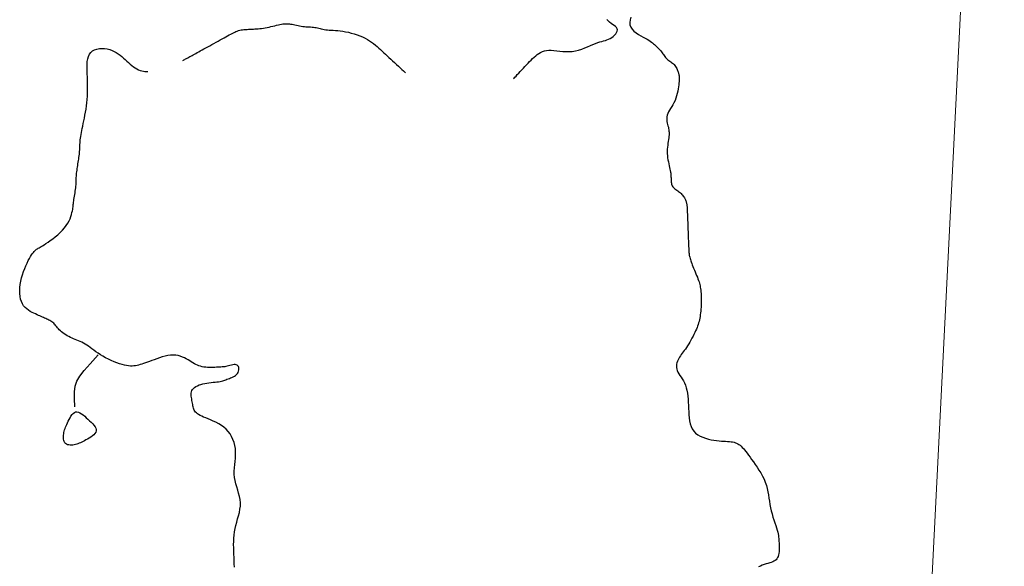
# Model space of a CAD drawing. Header units: millimetres. Extents: x 32690613 to 32693367, y 5343692 to 5344708.
# Tile 151 of 256: x 32692387 to 32692426, y 5344132 to 5344154. Entities that reach past the tile are written whole.
import ezdxf

# ---------------------------------------------------------------- set-up
doc = ezdxf.new("R2010")
doc.units = ezdxf.units.MM
doc.header["$LTSCALE"] = 20
doc.layers.get('0').update_dxf_attribs({"lineweight": 18})
doc.layers.get('Defpoints').update_dxf_attribs({"color": 11, "lineweight": 18})
doc.layers.add('02-DGM_HL_494.00', color=122, linetype='Continuous')

# ---------------------------------------------------------------- blocks, each defined once
blk = doc.blocks.new('A$C78070446')
blk.add_line((4469733.773, 5343068.963), (4469667.482, 5342330.093))

msp = doc.modelspace()

# ---------------------------------------------------------------- linework, layer by layer
at = {"layer": '02-DGM_HL_494.00', "elevation": 494, "flags": 128}
for points in [[(32692393.865, 5344152.22), (32692393.871, 5344152.223), (32692393.886, 5344152.231), (32692393.91, 5344152.244), (32692393.94, 5344152.261), (32692393.975, 5344152.28), (32692394.015, 5344152.302), (32692394.057, 5344152.325), (32692394.099, 5344152.348), (32692394.142, 5344152.372), (32692394.185, 5344152.395), (32692394.229, 5344152.419), (32692394.274, 5344152.444), (32692394.322, 5344152.47), (32692394.372, 5344152.498), (32692394.427, 5344152.528), (32692394.486, 5344152.561), (32692394.549, 5344152.596), (32692394.617, 5344152.633), (32692394.689, 5344152.673), (32692394.765, 5344152.714), (32692394.842, 5344152.757), (32692394.922, 5344152.8), (32692395.003, 5344152.845), (32692395.084, 5344152.89), (32692395.166, 5344152.935), (32692395.247, 5344152.979), (32692395.326, 5344153.023), (32692395.404, 5344153.066), (32692395.479, 5344153.107), (32692395.551, 5344153.146), (32692395.619, 5344153.184), (32692395.683, 5344153.219), (32692395.742, 5344153.251), (32692395.797, 5344153.281), (32692395.848, 5344153.307), (32692395.898, 5344153.332), (32692395.946, 5344153.353), (32692395.994, 5344153.372), (32692396.042, 5344153.388), (32692396.093, 5344153.402), (32692396.146, 5344153.413), (32692396.201, 5344153.422), (32692396.258, 5344153.429), (32692396.317, 5344153.435), (32692396.378, 5344153.439), (32692396.439, 5344153.443), (32692396.501, 5344153.445), (32692396.564, 5344153.448), (32692396.626, 5344153.45), (32692396.689, 5344153.453), (32692396.752, 5344153.457), (32692396.817, 5344153.461), (32692396.882, 5344153.467), (32692396.95, 5344153.475), (32692397.019, 5344153.484), (32692397.09, 5344153.496), (32692397.163, 5344153.511), (32692397.239, 5344153.527), (32692397.314, 5344153.545), (32692397.39, 5344153.564), (32692397.464, 5344153.582), (32692397.535, 5344153.6), (32692397.604, 5344153.616), (32692397.668, 5344153.63), (32692397.728, 5344153.642), (32692397.784, 5344153.65), (32692397.836, 5344153.656), (32692397.886, 5344153.659), (32692397.935, 5344153.66), (32692397.984, 5344153.658), (32692398.034, 5344153.653), (32692398.085, 5344153.646), (32692398.139, 5344153.637), (32692398.195, 5344153.625), (32692398.253, 5344153.613), (32692398.313, 5344153.6), (32692398.374, 5344153.587), (32692398.436, 5344153.574), (32692398.498, 5344153.563), (32692398.561, 5344153.554), (32692398.624, 5344153.547), (32692398.686, 5344153.542), (32692398.748, 5344153.539), (32692398.808, 5344153.536), (32692398.868, 5344153.533), (32692398.926, 5344153.529), (32692398.981, 5344153.524), (32692399.035, 5344153.517), (32692399.086, 5344153.507), (32692399.136, 5344153.495), (32692399.185, 5344153.483), (32692399.235, 5344153.469), (32692399.286, 5344153.455), (32692399.339, 5344153.443), (32692399.395, 5344153.431), (32692399.456, 5344153.422), (32692399.521, 5344153.415), (32692399.592, 5344153.41), (32692399.667, 5344153.406), (32692399.748, 5344153.402), (32692399.835, 5344153.397), (32692399.926, 5344153.39), (32692400.023, 5344153.379), (32692400.125, 5344153.365), (32692400.232, 5344153.346), (32692400.344, 5344153.322), (32692400.457, 5344153.293), (32692400.571, 5344153.26), (32692400.683, 5344153.224), (32692400.793, 5344153.184), (32692400.898, 5344153.14), (32692400.998, 5344153.093), (32692401.09, 5344153.043), (32692401.175, 5344152.991), (32692401.254, 5344152.936), (32692401.329, 5344152.88), (32692401.4, 5344152.822), (32692401.468, 5344152.763), (32692401.534, 5344152.704), (32692401.599, 5344152.644), (32692401.664, 5344152.584), (32692401.729, 5344152.523), (32692401.795, 5344152.462), (32692401.862, 5344152.4), (32692401.931, 5344152.337), (32692402.001, 5344152.272), (32692402.073, 5344152.206), (32692402.147, 5344152.137), (32692402.224, 5344152.066), (32692402.301, 5344151.995), (32692402.374, 5344151.927), (32692402.441, 5344151.865), (32692402.498, 5344151.812), (32692402.543, 5344151.771), (32692402.572, 5344151.744), (32692402.583, 5344151.734)], [(32692406.801, 5344151.499), (32692406.808, 5344151.508), (32692406.83, 5344151.531), (32692406.862, 5344151.566), (32692406.905, 5344151.612), (32692406.955, 5344151.666), (32692407.01, 5344151.726), (32692407.07, 5344151.79), (32692407.131, 5344151.856), (32692407.192, 5344151.922), (32692407.252, 5344151.987), (32692407.313, 5344152.052), (32692407.374, 5344152.115), (32692407.434, 5344152.177), (32692407.494, 5344152.237), (32692407.555, 5344152.295), (32692407.615, 5344152.351), (32692407.676, 5344152.404), (32692407.737, 5344152.453), (32692407.801, 5344152.498), (32692407.868, 5344152.538), (32692407.939, 5344152.571), (32692408.016, 5344152.597), (32692408.098, 5344152.615), (32692408.188, 5344152.623), (32692408.286, 5344152.622), (32692408.39, 5344152.614), (32692408.501, 5344152.602), (32692408.617, 5344152.588), (32692408.736, 5344152.576), (32692408.859, 5344152.567), (32692408.983, 5344152.567), (32692409.107, 5344152.576), (32692409.231, 5344152.597), (32692409.354, 5344152.629), (32692409.475, 5344152.668), (32692409.592, 5344152.713), (32692409.705, 5344152.76), (32692409.814, 5344152.807), (32692409.916, 5344152.851), (32692410.012, 5344152.889), (32692410.101, 5344152.92), (32692410.183, 5344152.945), (32692410.26, 5344152.966), (32692410.332, 5344152.985), (32692410.4, 5344153.004), (32692410.464, 5344153.024), (32692410.527, 5344153.048), (32692410.589, 5344153.079), (32692410.649, 5344153.116), (32692410.707, 5344153.159), (32692410.76, 5344153.208), (32692410.806, 5344153.259), (32692410.841, 5344153.312), (32692410.865, 5344153.365), (32692410.874, 5344153.416), (32692410.866, 5344153.465), (32692410.839, 5344153.509), (32692410.797, 5344153.55), (32692410.745, 5344153.59), (32692410.685, 5344153.63), (32692410.623, 5344153.671), (32692410.561, 5344153.717), (32692410.506, 5344153.767), (32692410.46, 5344153.824)], [(32692411.401, 5344153.919), (32692411.369, 5344153.81), (32692411.354, 5344153.706), (32692411.36, 5344153.609), (32692411.392, 5344153.52), (32692411.446, 5344153.44), (32692411.518, 5344153.367), (32692411.602, 5344153.301), (32692411.693, 5344153.241), (32692411.787, 5344153.186), (32692411.879, 5344153.136), (32692411.964, 5344153.091), (32692412.039, 5344153.048), (32692412.102, 5344153.009), (32692412.157, 5344152.973), (32692412.205, 5344152.938), (32692412.246, 5344152.906), (32692412.284, 5344152.874), (32692412.318, 5344152.844), (32692412.35, 5344152.814), (32692412.383, 5344152.784), (32692412.415, 5344152.754), (32692412.447, 5344152.723), (32692412.479, 5344152.692), (32692412.509, 5344152.66), (32692412.539, 5344152.628), (32692412.569, 5344152.594), (32692412.597, 5344152.559), (32692412.624, 5344152.523), (32692412.65, 5344152.486), (32692412.675, 5344152.449), (32692412.701, 5344152.412), (32692412.728, 5344152.376), (32692412.756, 5344152.341), (32692412.785, 5344152.307), (32692412.816, 5344152.276), (32692412.85, 5344152.247), (32692412.885, 5344152.22), (32692412.922, 5344152.195), (32692412.959, 5344152.17), (32692412.995, 5344152.144), (32692413.031, 5344152.117), (32692413.064, 5344152.089), (32692413.096, 5344152.058), (32692413.124, 5344152.023), (32692413.15, 5344151.987), (32692413.172, 5344151.948), (32692413.192, 5344151.909), (32692413.21, 5344151.871), (32692413.225, 5344151.833), (32692413.238, 5344151.797), (32692413.249, 5344151.765), (32692413.258, 5344151.736), (32692413.266, 5344151.71), (32692413.272, 5344151.687), (32692413.277, 5344151.666), (32692413.281, 5344151.648), (32692413.284, 5344151.63), (32692413.287, 5344151.613), (32692413.289, 5344151.597), (32692413.29, 5344151.579), (32692413.291, 5344151.561), (32692413.292, 5344151.539), (32692413.291, 5344151.513), (32692413.29, 5344151.481), (32692413.287, 5344151.442), (32692413.283, 5344151.394), (32692413.278, 5344151.337), (32692413.27, 5344151.269), (32692413.261, 5344151.192), (32692413.248, 5344151.107), (32692413.232, 5344151.018), (32692413.213, 5344150.926), (32692413.189, 5344150.833), (32692413.16, 5344150.741), (32692413.126, 5344150.652), (32692413.086, 5344150.568), (32692413.043, 5344150.489), (32692412.998, 5344150.414), (32692412.954, 5344150.343), (32692412.911, 5344150.274), (32692412.873, 5344150.208), (32692412.842, 5344150.144), (32692412.819, 5344150.08), (32692412.805, 5344150.017), (32692412.8, 5344149.955), (32692412.803, 5344149.893), (32692412.811, 5344149.833), (32692412.823, 5344149.774), (32692412.837, 5344149.717), (32692412.851, 5344149.662), (32692412.865, 5344149.609), (32692412.876, 5344149.559), (32692412.884, 5344149.51), (32692412.89, 5344149.461), (32692412.893, 5344149.412), (32692412.894, 5344149.362), (32692412.892, 5344149.309), (32692412.888, 5344149.253), (32692412.881, 5344149.193), (32692412.872, 5344149.127), (32692412.862, 5344149.057), (32692412.851, 5344148.984), (32692412.84, 5344148.906), (32692412.831, 5344148.827), (32692412.824, 5344148.745), (32692412.821, 5344148.662), (32692412.822, 5344148.579), (32692412.827, 5344148.496), (32692412.837, 5344148.414), (32692412.85, 5344148.333), (32692412.866, 5344148.254), (32692412.882, 5344148.178), (32692412.899, 5344148.105), (32692412.915, 5344148.036), (32692412.929, 5344147.972), (32692412.94, 5344147.912), (32692412.949, 5344147.857), (32692412.956, 5344147.806), (32692412.961, 5344147.757), (32692412.965, 5344147.712), (32692412.968, 5344147.668), (32692412.97, 5344147.626), (32692412.972, 5344147.584), (32692412.973, 5344147.542), (32692412.976, 5344147.501), (32692412.979, 5344147.461), (32692412.985, 5344147.421), (32692412.993, 5344147.383), (32692413.004, 5344147.347), (32692413.02, 5344147.313), (32692413.039, 5344147.281), (32692413.064, 5344147.252), (32692413.092, 5344147.225), (32692413.124, 5344147.2), (32692413.159, 5344147.175), (32692413.195, 5344147.151), (32692413.231, 5344147.127), (32692413.268, 5344147.101), (32692413.303, 5344147.074), (32692413.336, 5344147.046), (32692413.368, 5344147.015), (32692413.397, 5344146.983), (32692413.424, 5344146.951), (32692413.449, 5344146.918), (32692413.472, 5344146.885), (32692413.492, 5344146.852), (32692413.51, 5344146.821), (32692413.526, 5344146.791), (32692413.539, 5344146.763), (32692413.551, 5344146.735), (32692413.561, 5344146.707), (32692413.569, 5344146.681), (32692413.575, 5344146.654), (32692413.581, 5344146.627), (32692413.586, 5344146.599), (32692413.59, 5344146.57), (32692413.593, 5344146.54), (32692413.596, 5344146.507), (32692413.598, 5344146.471), (32692413.6, 5344146.431), (32692413.602, 5344146.385), (32692413.604, 5344146.333), (32692413.607, 5344146.275), (32692413.609, 5344146.208), (32692413.612, 5344146.135), (32692413.615, 5344146.056), (32692413.618, 5344145.973), (32692413.622, 5344145.885), (32692413.625, 5344145.794), (32692413.629, 5344145.702), (32692413.633, 5344145.608), (32692413.636, 5344145.515), (32692413.64, 5344145.422), (32692413.644, 5344145.332), (32692413.647, 5344145.244), (32692413.65, 5344145.16), (32692413.653, 5344145.081), (32692413.656, 5344145.008), (32692413.659, 5344144.942), (32692413.661, 5344144.883), (32692413.663, 5344144.831), (32692413.666, 5344144.785), (32692413.668, 5344144.743), (32692413.671, 5344144.704), (32692413.675, 5344144.667), (32692413.68, 5344144.632), (32692413.686, 5344144.596), (32692413.694, 5344144.559), (32692413.702, 5344144.52), (32692413.713, 5344144.479), (32692413.726, 5344144.436), (32692413.741, 5344144.389), (32692413.758, 5344144.339), (32692413.778, 5344144.284), (32692413.801, 5344144.225), (32692413.826, 5344144.161), (32692413.854, 5344144.093), (32692413.884, 5344144.023), (32692413.914, 5344143.951), (32692413.944, 5344143.88), (32692413.973, 5344143.81), (32692414, 5344143.742), (32692414.025, 5344143.678), (32692414.047, 5344143.618), (32692414.065, 5344143.563), (32692414.081, 5344143.51), (32692414.095, 5344143.458), (32692414.106, 5344143.406), (32692414.116, 5344143.353), (32692414.124, 5344143.297), (32692414.131, 5344143.237), (32692414.137, 5344143.172), (32692414.143, 5344143.103), (32692414.147, 5344143.03), (32692414.15, 5344142.955), (32692414.152, 5344142.878), (32692414.153, 5344142.799), (32692414.152, 5344142.72), (32692414.15, 5344142.642), (32692414.146, 5344142.565), (32692414.141, 5344142.49), (32692414.134, 5344142.416), (32692414.126, 5344142.344), (32692414.116, 5344142.274), (32692414.106, 5344142.206), (32692414.093, 5344142.14), (32692414.08, 5344142.076), (32692414.065, 5344142.013), (32692414.048, 5344141.953), (32692414.03, 5344141.893), (32692414.01, 5344141.833), (32692413.987, 5344141.772), (32692413.962, 5344141.709), (32692413.934, 5344141.644), (32692413.902, 5344141.576), (32692413.868, 5344141.505), (32692413.83, 5344141.43), (32692413.79, 5344141.355), (32692413.748, 5344141.278), (32692413.705, 5344141.203), (32692413.662, 5344141.129), (32692413.618, 5344141.058), (32692413.574, 5344140.991), (32692413.531, 5344140.93), (32692413.489, 5344140.872), (32692413.449, 5344140.818), (32692413.41, 5344140.766), (32692413.373, 5344140.716), (32692413.337, 5344140.666), (32692413.304, 5344140.615), (32692413.274, 5344140.563), (32692413.246, 5344140.508), (32692413.222, 5344140.452), (32692413.203, 5344140.393), (32692413.189, 5344140.334), (32692413.182, 5344140.273), (32692413.182, 5344140.211), (32692413.191, 5344140.149), (32692413.209, 5344140.088), (32692413.237, 5344140.026), (32692413.273, 5344139.964), (32692413.316, 5344139.9), (32692413.361, 5344139.833), (32692413.409, 5344139.762), (32692413.455, 5344139.687), (32692413.499, 5344139.605), (32692413.537, 5344139.517), (32692413.568, 5344139.42), (32692413.593, 5344139.317), (32692413.612, 5344139.207), (32692413.627, 5344139.093), (32692413.637, 5344138.974), (32692413.645, 5344138.852), (32692413.651, 5344138.729), (32692413.656, 5344138.604), (32692413.661, 5344138.479), (32692413.668, 5344138.356), (32692413.679, 5344138.235), (32692413.696, 5344138.119), (32692413.72, 5344138.008), (32692413.754, 5344137.904), (32692413.799, 5344137.808), (32692413.857, 5344137.722), (32692413.93, 5344137.647), (32692414.016, 5344137.582), (32692414.111, 5344137.526), (32692414.214, 5344137.479), (32692414.322, 5344137.44), (32692414.433, 5344137.409), (32692414.543, 5344137.383), (32692414.65, 5344137.364), (32692414.752, 5344137.35), (32692414.849, 5344137.339), (32692414.94, 5344137.332), (32692415.027, 5344137.327), (32692415.108, 5344137.322), (32692415.183, 5344137.318), (32692415.254, 5344137.314), (32692415.319, 5344137.307), (32692415.38, 5344137.297), (32692415.436, 5344137.285), (32692415.488, 5344137.269), (32692415.537, 5344137.249), (32692415.584, 5344137.226), (32692415.628, 5344137.198), (32692415.672, 5344137.165), (32692415.715, 5344137.128), (32692415.759, 5344137.085), (32692415.803, 5344137.037), (32692415.849, 5344136.983), (32692415.897, 5344136.923), (32692415.948, 5344136.856), (32692416.003, 5344136.783), (32692416.061, 5344136.703), (32692416.125, 5344136.615), (32692416.193, 5344136.521), (32692416.265, 5344136.419), (32692416.339, 5344136.312), (32692416.412, 5344136.199), (32692416.483, 5344136.083), (32692416.549, 5344135.964), (32692416.609, 5344135.842), (32692416.66, 5344135.719), (32692416.702, 5344135.596), (32692416.735, 5344135.472), (32692416.761, 5344135.348), (32692416.784, 5344135.223), (32692416.803, 5344135.099), (32692416.822, 5344134.975), (32692416.842, 5344134.85), (32692416.866, 5344134.726), (32692416.894, 5344134.603), (32692416.926, 5344134.48), (32692416.96, 5344134.361), (32692416.996, 5344134.245), (32692417.031, 5344134.134), (32692417.065, 5344134.03), (32692417.096, 5344133.934), (32692417.122, 5344133.847), (32692417.144, 5344133.769), (32692417.16, 5344133.7), (32692417.173, 5344133.637), (32692417.181, 5344133.578), (32692417.188, 5344133.522), (32692417.192, 5344133.466), (32692417.195, 5344133.409), (32692417.197, 5344133.349), (32692417.2, 5344133.285), (32692417.202, 5344133.216), (32692417.202, 5344133.146), (32692417.201, 5344133.075), (32692417.197, 5344133.005), (32692417.19, 5344132.939), (32692417.179, 5344132.876), (32692417.162, 5344132.82), (32692417.141, 5344132.771), (32692417.114, 5344132.728), (32692417.081, 5344132.691), (32692417.043, 5344132.66), (32692416.998, 5344132.632), (32692416.948, 5344132.608), (32692416.893, 5344132.585), (32692416.831, 5344132.565), (32692416.763, 5344132.544), (32692416.692, 5344132.523), (32692416.617, 5344132.5), (32692416.542, 5344132.474), (32692416.466, 5344132.444), (32692416.394, 5344132.408)], [(32692395.885, 5344132.405), (32692395.88, 5344132.53), (32692395.875, 5344132.655), (32692395.87, 5344132.78), (32692395.865, 5344132.905), (32692395.86, 5344133.03), (32692395.857, 5344133.155), (32692395.855, 5344133.28), (32692395.856, 5344133.405), (32692395.861, 5344133.53), (32692395.871, 5344133.656), (32692395.887, 5344133.782), (32692395.909, 5344133.908), (32692395.939, 5344134.034), (32692395.974, 5344134.16), (32692396.01, 5344134.287), (32692396.046, 5344134.413), (32692396.078, 5344134.54), (32692396.103, 5344134.666), (32692396.118, 5344134.791), (32692396.12, 5344134.917), (32692396.108, 5344135.041), (32692396.084, 5344135.165), (32692396.051, 5344135.289), (32692396.014, 5344135.413), (32692395.975, 5344135.536), (32692395.939, 5344135.66), (32692395.908, 5344135.784), (32692395.887, 5344135.908), (32692395.878, 5344136.033), (32692395.878, 5344136.158), (32692395.886, 5344136.283), (32692395.898, 5344136.409), (32692395.912, 5344136.535), (32692395.924, 5344136.66), (32692395.931, 5344136.786), (32692395.931, 5344136.911), (32692395.921, 5344137.035), (32692395.9, 5344137.158), (32692395.87, 5344137.278), (32692395.829, 5344137.395), (32692395.777, 5344137.506), (32692395.716, 5344137.611), (32692395.644, 5344137.708), (32692395.563, 5344137.797), (32692395.471, 5344137.876), (32692395.373, 5344137.947), (32692395.269, 5344138.01), (32692395.162, 5344138.065), (32692395.056, 5344138.115), (32692394.951, 5344138.159), (32692394.852, 5344138.2), (32692394.76, 5344138.237), (32692394.678, 5344138.271), (32692394.605, 5344138.304), (32692394.54, 5344138.336), (32692394.484, 5344138.367), (32692394.436, 5344138.399), (32692394.395, 5344138.431), (32692394.361, 5344138.464), (32692394.333, 5344138.499), (32692394.311, 5344138.537), (32692394.293, 5344138.578), (32692394.28, 5344138.62), (32692394.269, 5344138.665), (32692394.26, 5344138.713), (32692394.252, 5344138.762), (32692394.244, 5344138.813), (32692394.235, 5344138.867), (32692394.225, 5344138.922), (32692394.213, 5344138.978), (32692394.203, 5344139.035), (32692394.195, 5344139.092), (32692394.191, 5344139.148), (32692394.193, 5344139.202), (32692394.201, 5344139.255), (32692394.218, 5344139.304), (32692394.245, 5344139.35), (32692394.28, 5344139.392), (32692394.324, 5344139.431), (32692394.376, 5344139.466), (32692394.435, 5344139.498), (32692394.5, 5344139.526), (32692394.57, 5344139.55), (32692394.646, 5344139.571), (32692394.725, 5344139.588), (32692394.807, 5344139.601), (32692394.89, 5344139.613), (32692394.972, 5344139.622), (32692395.053, 5344139.631), (32692395.13, 5344139.638), (32692395.202, 5344139.646), (32692395.268, 5344139.655), (32692395.326, 5344139.665), (32692395.378, 5344139.676), (32692395.426, 5344139.688), (32692395.469, 5344139.701), (32692395.511, 5344139.716), (32692395.552, 5344139.731), (32692395.594, 5344139.747), (32692395.639, 5344139.765), (32692395.687, 5344139.782), (32692395.737, 5344139.802), (32692395.788, 5344139.823), (32692395.839, 5344139.846), (32692395.887, 5344139.872), (32692395.932, 5344139.902), (32692395.972, 5344139.937), (32692396.006, 5344139.975), (32692396.032, 5344140.019), (32692396.049, 5344140.066), (32692396.059, 5344140.114), (32692396.061, 5344140.162), (32692396.055, 5344140.207), (32692396.042, 5344140.247), (32692396.021, 5344140.28), (32692395.993, 5344140.305), (32692395.957, 5344140.319), (32692395.916, 5344140.325), (32692395.869, 5344140.323), (32692395.819, 5344140.315), (32692395.766, 5344140.304), (32692395.712, 5344140.29), (32692395.658, 5344140.275), (32692395.605, 5344140.262), (32692395.555, 5344140.25), (32692395.506, 5344140.242), (32692395.457, 5344140.235), (32692395.409, 5344140.23), (32692395.358, 5344140.226), (32692395.306, 5344140.223), (32692395.25, 5344140.22), (32692395.19, 5344140.218), (32692395.125, 5344140.215), (32692395.056, 5344140.213), (32692394.985, 5344140.212), (32692394.911, 5344140.212), (32692394.837, 5344140.215), (32692394.763, 5344140.22), (32692394.691, 5344140.228), (32692394.622, 5344140.24), (32692394.557, 5344140.256), (32692394.495, 5344140.276), (32692394.434, 5344140.3), (32692394.376, 5344140.328), (32692394.317, 5344140.358), (32692394.258, 5344140.391), (32692394.198, 5344140.427), (32692394.135, 5344140.465), (32692394.07, 5344140.505), (32692394, 5344140.545), (32692393.927, 5344140.584), (32692393.85, 5344140.62), (32692393.768, 5344140.65), (32692393.681, 5344140.674), (32692393.59, 5344140.69), (32692393.492, 5344140.696), (32692393.39, 5344140.691), (32692393.283, 5344140.676), (32692393.174, 5344140.652), (32692393.064, 5344140.623), (32692392.955, 5344140.589), (32692392.848, 5344140.553), (32692392.746, 5344140.516), (32692392.65, 5344140.48), (32692392.562, 5344140.446), (32692392.479, 5344140.416), (32692392.403, 5344140.388), (32692392.332, 5344140.363), (32692392.264, 5344140.341), (32692392.199, 5344140.321), (32692392.136, 5344140.305), (32692392.074, 5344140.29), (32692392.012, 5344140.279), (32692391.948, 5344140.271), (32692391.883, 5344140.266), (32692391.814, 5344140.266), (32692391.742, 5344140.271), (32692391.664, 5344140.282), (32692391.58, 5344140.299), (32692391.489, 5344140.323), (32692391.39, 5344140.354), (32692391.285, 5344140.392), (32692391.177, 5344140.436), (32692391.066, 5344140.484), (32692390.954, 5344140.536), (32692390.845, 5344140.591), (32692390.74, 5344140.648), (32692390.64, 5344140.707), (32692390.547, 5344140.766), (32692390.462, 5344140.824), (32692390.382, 5344140.882), (32692390.308, 5344140.937), (32692390.237, 5344140.99), (32692390.169, 5344141.04), (32692390.104, 5344141.087), (32692390.04, 5344141.128), (32692389.976, 5344141.165), (32692389.912, 5344141.198), (32692389.848, 5344141.227), (32692389.785, 5344141.254), (32692389.721, 5344141.28), (32692389.657, 5344141.305), (32692389.594, 5344141.331), (32692389.53, 5344141.359), (32692389.467, 5344141.389), (32692389.404, 5344141.421), (32692389.342, 5344141.455), (32692389.282, 5344141.491), (32692389.224, 5344141.529), (32692389.17, 5344141.567), (32692389.12, 5344141.607), (32692389.074, 5344141.647), (32692389.033, 5344141.687), (32692388.997, 5344141.726), (32692388.964, 5344141.766), (32692388.933, 5344141.804), (32692388.903, 5344141.842), (32692388.874, 5344141.877), (32692388.844, 5344141.911), (32692388.812, 5344141.942), (32692388.779, 5344141.971), (32692388.743, 5344141.997), (32692388.705, 5344142.021), (32692388.666, 5344142.044), (32692388.626, 5344142.065), (32692388.584, 5344142.086), (32692388.542, 5344142.105), (32692388.5, 5344142.124), (32692388.457, 5344142.144), (32692388.414, 5344142.163), (32692388.369, 5344142.183), (32692388.323, 5344142.204), (32692388.274, 5344142.227), (32692388.221, 5344142.25), (32692388.165, 5344142.276), (32692388.103, 5344142.304), (32692388.037, 5344142.334), (32692387.968, 5344142.367), (32692387.897, 5344142.405), (32692387.827, 5344142.449), (32692387.759, 5344142.499), (32692387.695, 5344142.557), (32692387.637, 5344142.624), (32692387.587, 5344142.7), (32692387.548, 5344142.787), (32692387.517, 5344142.884), (32692387.497, 5344142.988), (32692387.485, 5344143.1), (32692387.482, 5344143.216), (32692387.488, 5344143.338), (32692387.503, 5344143.462), (32692387.525, 5344143.588), (32692387.555, 5344143.714), (32692387.591, 5344143.838), (32692387.633, 5344143.96), (32692387.678, 5344144.078), (32692387.725, 5344144.19), (32692387.773, 5344144.295), (32692387.82, 5344144.391), (32692387.866, 5344144.477), (32692387.908, 5344144.551), (32692387.947, 5344144.614), (32692387.983, 5344144.668), (32692388.018, 5344144.714), (32692388.051, 5344144.752), (32692388.082, 5344144.784), (32692388.113, 5344144.811), (32692388.143, 5344144.835), (32692388.174, 5344144.856), (32692388.206, 5344144.876), (32692388.241, 5344144.896), (32692388.281, 5344144.918), (32692388.326, 5344144.944), (32692388.378, 5344144.975), (32692388.439, 5344145.012), (32692388.51, 5344145.058), (32692388.591, 5344145.112), (32692388.681, 5344145.175), (32692388.777, 5344145.245), (32692388.875, 5344145.322), (32692388.973, 5344145.404), (32692389.068, 5344145.49), (32692389.157, 5344145.579), (32692389.237, 5344145.67), (32692389.306, 5344145.762), (32692389.364, 5344145.853), (32692389.412, 5344145.943), (32692389.452, 5344146.031), (32692389.484, 5344146.115), (32692389.509, 5344146.195), (32692389.529, 5344146.268), (32692389.544, 5344146.335), (32692389.556, 5344146.395), (32692389.564, 5344146.448), (32692389.571, 5344146.496), (32692389.576, 5344146.542), (32692389.58, 5344146.586), (32692389.584, 5344146.631), (32692389.589, 5344146.678), (32692389.596, 5344146.729), (32692389.604, 5344146.785), (32692389.614, 5344146.846), (32692389.625, 5344146.91), (32692389.636, 5344146.976), (32692389.647, 5344147.043), (32692389.658, 5344147.11), (32692389.668, 5344147.177), (32692389.676, 5344147.241), (32692389.682, 5344147.302), (32692389.686, 5344147.361), (32692389.689, 5344147.418), (32692389.691, 5344147.473), (32692389.692, 5344147.527), (32692389.694, 5344147.582), (32692389.696, 5344147.637), (32692389.7, 5344147.692), (32692389.705, 5344147.749), (32692389.711, 5344147.808), (32692389.718, 5344147.868), (32692389.726, 5344147.929), (32692389.735, 5344147.991), (32692389.744, 5344148.053), (32692389.754, 5344148.116), (32692389.764, 5344148.178), (32692389.774, 5344148.241), (32692389.784, 5344148.304), (32692389.793, 5344148.366), (32692389.802, 5344148.428), (32692389.811, 5344148.489), (32692389.818, 5344148.549), (32692389.824, 5344148.607), (32692389.829, 5344148.665), (32692389.832, 5344148.72), (32692389.834, 5344148.775), (32692389.836, 5344148.829), (32692389.838, 5344148.884), (32692389.84, 5344148.939), (32692389.843, 5344148.996), (32692389.847, 5344149.055), (32692389.853, 5344149.116), (32692389.861, 5344149.18), (32692389.871, 5344149.249), (32692389.883, 5344149.321), (32692389.897, 5344149.397), (32692389.913, 5344149.478), (32692389.93, 5344149.565), (32692389.949, 5344149.657), (32692389.969, 5344149.754), (32692389.991, 5344149.858), (32692390.013, 5344149.968), (32692390.036, 5344150.082), (32692390.057, 5344150.2), (32692390.078, 5344150.321), (32692390.096, 5344150.444), (32692390.112, 5344150.569), (32692390.125, 5344150.694), (32692390.133, 5344150.82), (32692390.139, 5344150.945), (32692390.141, 5344151.07), (32692390.141, 5344151.195), (32692390.14, 5344151.321), (32692390.136, 5344151.445), (32692390.132, 5344151.57), (32692390.127, 5344151.695), (32692390.123, 5344151.82), (32692390.12, 5344151.943), (32692390.122, 5344152.062), (32692390.129, 5344152.175), (32692390.145, 5344152.281), (32692390.171, 5344152.377), (32692390.209, 5344152.462), (32692390.261, 5344152.535), (32692390.329, 5344152.592), (32692390.41, 5344152.635), (32692390.501, 5344152.666), (32692390.599, 5344152.683), (32692390.702, 5344152.689), (32692390.806, 5344152.685), (32692390.909, 5344152.67), (32692391.007, 5344152.647), (32692391.099, 5344152.616), (32692391.183, 5344152.577), (32692391.262, 5344152.532), (32692391.337, 5344152.483), (32692391.408, 5344152.429), (32692391.475, 5344152.372), (32692391.541, 5344152.313), (32692391.606, 5344152.254), (32692391.671, 5344152.194), (32692391.736, 5344152.135), (32692391.801, 5344152.078), (32692391.867, 5344152.024), (32692391.932, 5344151.974), (32692391.998, 5344151.929), (32692392.064, 5344151.889), (32692392.131, 5344151.857), (32692392.198, 5344151.832), (32692392.263, 5344151.814), (32692392.324, 5344151.802), (32692392.379, 5344151.794), (32692392.426, 5344151.79), (32692392.462, 5344151.788), (32692392.485, 5344151.788), (32692392.494, 5344151.788)], [(32692389.635, 5344138.666), (32692389.624, 5344138.998), (32692389.628, 5344139.26), (32692389.657, 5344139.476), (32692389.721, 5344139.67), (32692389.833, 5344139.866), (32692390.002, 5344140.088), (32692390.24, 5344140.359), (32692390.557, 5344140.704)]]:
    msp.add_lwpolyline(points, dxfattribs=at)
msp.add_lwpolyline([(32692389.274, 5344137.234), (32692389.246, 5344137.268), (32692389.224, 5344137.309), (32692389.208, 5344137.355), (32692389.198, 5344137.405), (32692389.193, 5344137.458), (32692389.193, 5344137.513), (32692389.197, 5344137.567), (32692389.204, 5344137.621), (32692389.213, 5344137.672), (32692389.226, 5344137.722), (32692389.241, 5344137.771), (32692389.258, 5344137.821), (32692389.279, 5344137.872), (32692389.301, 5344137.926), (32692389.326, 5344137.982), (32692389.354, 5344138.044), (32692389.384, 5344138.109), (32692389.417, 5344138.178), (32692389.452, 5344138.245), (32692389.49, 5344138.31), (32692389.53, 5344138.367), (32692389.574, 5344138.416), (32692389.621, 5344138.452), (32692389.671, 5344138.473), (32692389.724, 5344138.477), (32692389.78, 5344138.465), (32692389.839, 5344138.439), (32692389.899, 5344138.402), (32692389.962, 5344138.356), (32692390.025, 5344138.303), (32692390.09, 5344138.246), (32692390.155, 5344138.186), (32692390.219, 5344138.126), (32692390.281, 5344138.066), (32692390.339, 5344138.007), (32692390.39, 5344137.949), (32692390.431, 5344137.891), (32692390.462, 5344137.835), (32692390.478, 5344137.78), (32692390.478, 5344137.726), (32692390.461, 5344137.675), (32692390.429, 5344137.625), (32692390.384, 5344137.578), (32692390.33, 5344137.533), (32692390.268, 5344137.49), (32692390.204, 5344137.45), (32692390.138, 5344137.412), (32692390.075, 5344137.377), (32692390.016, 5344137.345), (32692389.961, 5344137.315), (32692389.91, 5344137.288), (32692389.86, 5344137.264), (32692389.812, 5344137.243), (32692389.764, 5344137.224), (32692389.716, 5344137.208), (32692389.665, 5344137.194), (32692389.612, 5344137.183), (32692389.558, 5344137.175), (32692389.504, 5344137.171), (32692389.451, 5344137.172), (32692389.4, 5344137.178), (32692389.353, 5344137.19), (32692389.31, 5344137.208)], close=True, dxfattribs=at)

# ---------------------------------------------------------------- block references
at = {"layer": 'Defpoints', "rotation": 2.237485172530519}
msp.add_blockref('A$C78070446', (28434719.524, -168960.664), dxfattribs=at)

doc.saveas('drawing.dxf')
